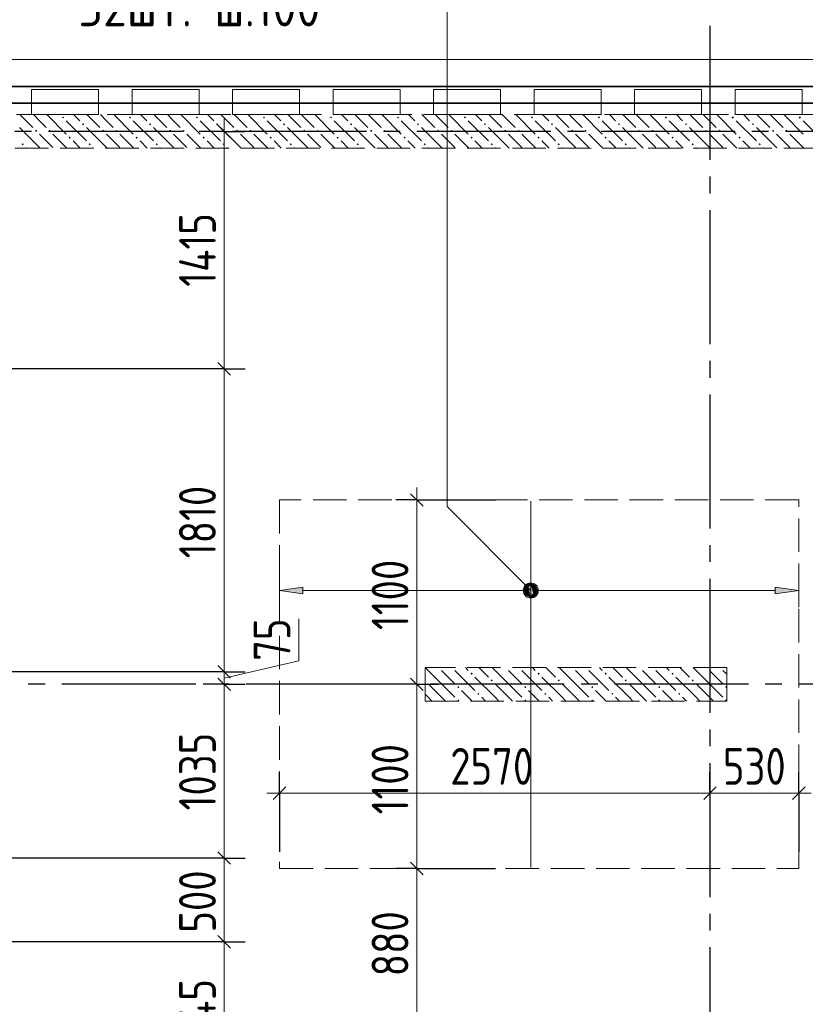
# Model space of a CAD drawing. Header units: millimetres. Extents: x 0 to 36258, y 0 to 42000.
# Tile 9 of 19: x 10503 to 15193, y 32860 to 38737. Entities that reach past the tile are written whole.
import ezdxf

# ---------------------------------------------------------------- set-up
doc = ezdxf.new("R2010")
doc.units = ezdxf.units.MM
doc.linetypes.add('______2', pattern=[270, 200, -70])
doc.linetypes.add('______5', pattern=[1100, 800, -100, 100, -100])
for name, color, linetype, lineweight in [('Standard', 7, 'Continuous', 25), ('ДОП Верх по Х', 7, 'Continuous', 25), ('ЖБ Пилон', 180, 'Continuous', 25), ('Оси', 40, '______5', 18), ('Позиционная метка номер позиции', 7, 'Continuous', 13), ('Примечания', 7, 'Continuous', 25)]:
    doc.layers.add(name, color=color, linetype=linetype, lineweight=lineweight)
doc.layers.add('ЖБ Перекрытие верхний уровень', color=7, linetype='Continuous', lineweight=25, true_color=0xe0e0ff)
doc.layers.add('ЖБ Стена верхний уровень', color=7, linetype='Continuous', lineweight=25, true_color=0x006e00)
doc.styles.add('GOST 2.304-81', font='txt')
doc.styles.add('ISOCPEUR', font='txt')

msp = doc.modelspace()

# ---------------------------------------------------------------- hatches: boundary and pattern name
at = {"layer": 'ДОП Верх по Х', "linetype": 'Continuous', "lineweight": 13, "transparency": 33554687}
msp.add_hatch(color=7, dxfattribs=at).paths.add_polyline_path([(12194, 35310.2), (12054, 35330.2), (12194, 35350.2)], flags=16)
for points in [[(13521.7, 35311.4), (13521.7, 35348.9), (13516.5, 35330.2)], [(13521.7, 35348.9), (13535.2, 35297.9), (13535.2, 35362.4)], [(13521.7, 35348.9), (13521.7, 35311.4), (13535.2, 35297.9)], [(13535.2, 35362.4), (13554, 35292.7), (13554, 35367.7)], [(13535.2, 35362.4), (13535.2, 35297.9), (13554, 35292.7)], [(13554, 35367.7), (13554, 35292.7), (13572.8, 35297.9)], [(13554, 35367.7), (13572.8, 35297.9), (13572.8, 35362.4)], [(13572.8, 35362.4), (13572.8, 35297.9), (13586.3, 35311.4)], [(13572.8, 35362.4), (13586.3, 35311.4), (13586.3, 35348.9)], [(13586.3, 35348.9), (13586.3, 35311.4), (13591.5, 35330.2)], [(15014, 35310.2), (15154, 35330.2), (15014, 35350.2)]]:
    msp.add_hatch(color=7, dxfattribs=at).paths.add_polyline_path(points)
at = {"layer": 'ЖБ Пилон', "linetype": 'Continuous', "lineweight": 18, "transparency": 33554687}
for points in [[(13004.3, 34870), (13001, 34866.6), (12997.6, 34870)], [(13084.3, 34870), (13081, 34866.6), (13077.6, 34870)], [(13404.3, 34870), (13401, 34866.6), (13397.6, 34870)], [(13484.3, 34870), (13481, 34866.6), (13477.6, 34870)], [(13804.3, 34870), (13801, 34866.6), (13797.6, 34870)], [(13884.3, 34870), (13881, 34866.6), (13877.6, 34870)], [(14204.3, 34870), (14201, 34866.6), (14197.6, 34870)], [(14284.3, 34870), (14281, 34866.6), (14277.6, 34870)], [(14604.3, 34870), (14601, 34866.6), (14597.6, 34870)], [(14684.3, 34870), (14681, 34866.6), (14677.6, 34870)], [(12924, 34796.6), (12927.5, 34793.1), (12924, 34789.7)], [(13194.5, 34833.1), (13201, 34839.6), (13207.5, 34833.1), (13201, 34826.6)], [(13314.5, 34793.1), (13321, 34799.6), (13327.5, 34793.1), (13321, 34786.6)], [(13594.5, 34833.1), (13601, 34839.6), (13607.5, 34833.1), (13601, 34826.6)], [(13714.5, 34793.1), (13721, 34799.6), (13727.5, 34793.1), (13721, 34786.6)], [(13994.5, 34833.1), (14001, 34839.6), (14007.5, 34833.1), (14001, 34826.6)], [(14114.5, 34793.1), (14121, 34799.6), (14127.5, 34793.1), (14121, 34786.6)], [(14394.5, 34833.1), (14401, 34839.6), (14407.5, 34833.1), (14401, 34826.6)], [(14514.5, 34793.1), (14521, 34799.6), (14527.5, 34793.1), (14521, 34786.6)], [(13114.5, 34753.1), (13121, 34759.6), (13127.5, 34753.1), (13121, 34746.6)], [(13514.5, 34753.1), (13521, 34759.6), (13527.5, 34753.1), (13521, 34746.6)], [(13914.5, 34753.1), (13921, 34759.6), (13927.5, 34753.1), (13921, 34746.6)], [(14314.5, 34753.1), (14321, 34759.6), (14327.5, 34753.1), (14321, 34746.6)], [(14714.5, 34753.1), (14721, 34759.6), (14724, 34756.6), (14724, 34749.7), (14721, 34746.6)], [(13114.5, 34673.1), (13121, 34679.6), (13127.5, 34673.1), (13124.3, 34670), (13117.6, 34670)], [(13234.5, 34713.1), (13241, 34719.6), (13247.4, 34713.1), (13241, 34706.6)], [(13514.5, 34673.1), (13521, 34679.6), (13527.5, 34673.1), (13524.3, 34670), (13517.6, 34670)], [(13634.5, 34713.1), (13641, 34719.6), (13647.4, 34713.1), (13641, 34706.6)], [(13914.5, 34673.1), (13921, 34679.6), (13927.5, 34673.1), (13924.3, 34670), (13917.6, 34670)], [(14034.5, 34713.1), (14041, 34719.6), (14047.4, 34713.1), (14041, 34706.6)], [(14314.5, 34673.1), (14321, 34679.6), (14327.5, 34673.1), (14324.3, 34670), (14317.6, 34670)], [(14434.5, 34713.1), (14441, 34719.6), (14447.4, 34713.1), (14441, 34706.6)], [(14714.5, 34673.1), (14721, 34679.6), (14724, 34676.6), (14724, 34670), (14717.6, 34670)]]:
    msp.add_hatch(color=7, dxfattribs=at).paths.add_polyline_path(points, flags=16)
at = {"layer": 'ЖБ Стена верхний уровень', "linetype": 'Continuous', "lineweight": 18, "transparency": 33554687}
for points in [[(10754.5, 38153.1), (10760.9, 38159.6), (10767.4, 38153.1), (10760.9, 38146.6)], [(11154.4, 38153.1), (11160.9, 38159.6), (11167.4, 38153.1), (11160.9, 38146.6)], [(11554.4, 38153.1), (11560.9, 38159.6), (11567.4, 38153.1), (11560.9, 38146.6)], [(11954.4, 38153.1), (11960.9, 38159.6), (11967.4, 38153.1), (11960.9, 38146.6)], [(12354.4, 38153.1), (12360.9, 38159.6), (12367.4, 38153.1), (12360.9, 38146.6)], [(12754.4, 38153.1), (12760.9, 38159.6), (12767.4, 38153.1), (12760.9, 38146.6)], [(13154.4, 38153.1), (13160.9, 38159.6), (13167.4, 38153.1), (13160.9, 38146.6)], [(13554.4, 38153.1), (13560.9, 38159.6), (13567.4, 38153.1), (13560.9, 38146.6)], [(13954.4, 38153.1), (13960.9, 38159.6), (13967.4, 38153.1), (13960.9, 38146.6)], [(14354.4, 38153.1), (14360.9, 38159.6), (14367.4, 38153.1), (14360.9, 38146.6)], [(14754.4, 38153.1), (14760.9, 38159.6), (14767.4, 38153.1), (14760.9, 38146.6)], [(15154.4, 38153.1), (15160.9, 38159.6), (15167.4, 38153.1), (15160.9, 38146.6)], [(10874.5, 38113.1), (10881, 38119.6), (10887.5, 38113.1), (10881, 38106.6)], [(11274.5, 38113.1), (11281, 38119.6), (11287.5, 38113.1), (11281, 38106.6)], [(11674.5, 38113.1), (11681, 38119.6), (11687.5, 38113.1), (11681, 38106.6)], [(12074.5, 38113.1), (12081, 38119.6), (12087.5, 38113.1), (12081, 38106.6)], [(12474.5, 38113.1), (12481, 38119.6), (12487.5, 38113.1), (12481, 38106.6)], [(12874.5, 38113.1), (12881, 38119.6), (12887.5, 38113.1), (12881, 38106.6)], [(13274.5, 38113.1), (13281, 38119.6), (13287.5, 38113.1), (13281, 38106.6)], [(13674.5, 38113.1), (13681, 38119.6), (13687.5, 38113.1), (13681, 38106.6)], [(14074.5, 38113.1), (14081, 38119.6), (14087.5, 38113.1), (14081, 38106.6)], [(14474.5, 38113.1), (14481, 38119.6), (14487.5, 38113.1), (14481, 38106.6)], [(14874.5, 38113.1), (14881, 38119.6), (14887.5, 38113.1), (14881, 38106.6)], [(10594.5, 38073.1), (10601, 38079.6), (10607.5, 38073.1), (10601, 38066.6)], [(10674.5, 38073.1), (10681, 38079.6), (10687.5, 38073.1), (10681, 38066.6)], [(10794.5, 38033.1), (10801, 38039.6), (10807.5, 38033.1), (10801, 38026.6)], [(10994.5, 38073.1), (11001, 38079.6), (11007.5, 38073.1), (11001, 38066.6)], [(11074.5, 38073.1), (11081, 38079.6), (11087.5, 38073.1), (11081, 38066.6)], [(11194.5, 38033.1), (11201, 38039.6), (11207.5, 38033.1), (11201, 38026.6)], [(11394.5, 38073.1), (11401, 38079.6), (11407.5, 38073.1), (11401, 38066.6)], [(11474.5, 38073.1), (11481, 38079.6), (11487.5, 38073.1), (11481, 38066.6)], [(11594.5, 38033.1), (11601, 38039.6), (11607.5, 38033.1), (11601, 38026.6)], [(11794.5, 38073.1), (11801, 38079.6), (11807.5, 38073.1), (11801, 38066.6)], [(11874.5, 38073.1), (11881, 38079.6), (11887.5, 38073.1), (11881, 38066.6)], [(11994.5, 38033.1), (12001, 38039.6), (12007.5, 38033.1), (12001, 38026.6)], [(12194.5, 38073.1), (12201, 38079.6), (12207.5, 38073.1), (12201, 38066.6)], [(12274.5, 38073.1), (12281, 38079.6), (12287.5, 38073.1), (12281, 38066.6)], [(12394.5, 38033.1), (12401, 38039.6), (12407.5, 38033.1), (12401, 38026.6)], [(12594.5, 38073.1), (12601, 38079.6), (12607.5, 38073.1), (12601, 38066.6)], [(12674.5, 38073.1), (12681, 38079.6), (12687.5, 38073.1), (12681, 38066.6)], [(12794.5, 38033.1), (12801, 38039.6), (12807.5, 38033.1), (12801, 38026.6)], [(12994.5, 38073.1), (13001, 38079.6), (13007.5, 38073.1), (13001, 38066.6)], [(13074.5, 38073.1), (13081, 38079.6), (13087.5, 38073.1), (13081, 38066.6)], [(13194.5, 38033.1), (13201, 38039.6), (13207.5, 38033.1), (13201, 38026.6)], [(13394.5, 38073.1), (13401, 38079.6), (13407.5, 38073.1), (13401, 38066.6)], [(13474.5, 38073.1), (13481, 38079.6), (13487.5, 38073.1), (13481, 38066.6)], [(13594.5, 38033.1), (13601, 38039.6), (13607.5, 38033.1), (13601, 38026.6)], [(13794.5, 38073.1), (13801, 38079.6), (13807.5, 38073.1), (13801, 38066.6)], [(13874.5, 38073.1), (13881, 38079.6), (13887.5, 38073.1), (13881, 38066.6)], [(13994.5, 38033.1), (14001, 38039.6), (14007.5, 38033.1), (14001, 38026.6)], [(14194.5, 38073.1), (14201, 38079.6), (14207.5, 38073.1), (14201, 38066.6)], [(14274.5, 38073.1), (14281, 38079.6), (14287.5, 38073.1), (14281, 38066.6)], [(14394.5, 38033.1), (14401, 38039.6), (14407.5, 38033.1), (14401, 38026.6)], [(14594.5, 38073.1), (14601, 38079.6), (14607.5, 38073.1), (14601, 38066.6)], [(14674.5, 38073.1), (14681, 38079.6), (14687.5, 38073.1), (14681, 38066.6)], [(14794.5, 38033.1), (14801, 38039.6), (14807.5, 38033.1), (14801, 38026.6)], [(14994.5, 38073.1), (15001, 38079.6), (15007.5, 38073.1), (15001, 38066.6)], [(15074.5, 38073.1), (15081, 38079.6), (15087.5, 38073.1), (15081, 38066.6)], [(10514.5, 37993.1), (10521, 37999.6), (10527.5, 37993.1), (10521, 37986.6)], [(10914.5, 37993.1), (10921, 37999.6), (10927.5, 37993.1), (10921, 37986.6)], [(11314.5, 37993.1), (11321, 37999.6), (11327.5, 37993.1), (11321, 37986.6)], [(11714.5, 37993.1), (11721, 37999.6), (11727.5, 37993.1), (11721, 37986.6)], [(12114.5, 37993.1), (12121, 37999.6), (12127.5, 37993.1), (12121, 37986.6)], [(12514.5, 37993.1), (12521, 37999.6), (12527.5, 37993.1), (12521, 37986.6)], [(12914.5, 37993.1), (12921, 37999.6), (12927.5, 37993.1), (12921, 37986.6)], [(13314.5, 37993.1), (13321, 37999.6), (13327.5, 37993.1), (13321, 37986.6)], [(13714.5, 37993.1), (13721, 37999.6), (13727.5, 37993.1), (13721, 37986.6)], [(14114.5, 37993.1), (14121, 37999.6), (14127.5, 37993.1), (14121, 37986.6)], [(14514.5, 37993.1), (14521, 37999.6), (14527.5, 37993.1), (14521, 37986.6)], [(14914.5, 37993.1), (14921, 37999.6), (14927.5, 37993.1), (14921, 37986.6)]]:
    msp.add_hatch(color=7, dxfattribs=at).paths.add_polyline_path(points, flags=16)
at = {"layer": 'Позиционная метка номер позиции', "linetype": 'Continuous', "lineweight": 13, "transparency": 33554687}
for points in [[(13522.2, 35298.4), (13565.4, 35373.5), (13510.7, 35318.7)], [(13510.7, 35318.7), (13565.4, 35373.5), (13542.5, 35373.5)], [(13510.7, 35318.7), (13542.5, 35373.5), (13510.7, 35341.7)], [(13510.7, 35341.7), (13542.5, 35373.5), (13522.2, 35362)], [(13522.2, 35298.4), (13585.8, 35362), (13565.4, 35373.5)], [(13542.5, 35286.9), (13585.8, 35362), (13522.2, 35298.4)], [(13542.5, 35286.9), (13597.3, 35341.7), (13585.8, 35362)], [(13565.4, 35286.9), (13597.3, 35341.7), (13542.5, 35286.9)], [(13565.4, 35286.9), (13597.3, 35318.7), (13597.3, 35341.7)], [(13597.3, 35318.7), (13565.4, 35286.9), (13585.8, 35298.4)]]:
    msp.add_hatch(color=7, dxfattribs=at).paths.add_polyline_path(points)

# ---------------------------------------------------------------- linework, layer by layer
at = {"layer": 'Standard', "color": 7, "linetype": 'Continuous', "lineweight": 13, "transparency": 33554687}
for p, q in [((11724, 38070), (11724, 38145)), ((11724, 36653), (11724, 38070)), ((11724, 34845), (11724, 36653)), ((12874, 35870), (12874, 35945)), ((12874, 34770), (12874, 35870)), ((12169.1, 34909.8), (12169.1, 35160)), ((11724, 34807.5), (12169.1, 34909.8)), ((11724, 34770), (11724, 34845)), ((11724, 33733), (11724, 34770)), ((12874, 33670), (12874, 34770)), ((12054, 34120), (11979, 34120)), ((14624, 34120), (12054, 34120)), ((15154, 34120), (14624, 34120)), ((15154, 34120), (15229, 34120)), ((11724, 33233), (11724, 33733)), ((12874, 32790), (12874, 33670)), ((11724, 32387), (11724, 33233))]:
    msp.add_line(p, q, dxfattribs=at)
at = {"layer": 'Standard', "color": 7, "linetype": 'Continuous', "lineweight": 25, "transparency": 33554687}
for p, q in [((11761.5, 38032.5), (11686.5, 38107.5)), ((11761.5, 36615.5), (11686.5, 36690.5)), ((12911.5, 35832.5), (12836.5, 35907.5)), ((11761.5, 34807.5), (11686.5, 34882.5)), ((11761.5, 34732.5), (11686.5, 34807.5)), ((12911.5, 34732.5), (12836.5, 34807.5)), ((12091.5, 34157.5), (12016.5, 34082.5)), ((14661.5, 34157.5), (14586.5, 34082.5)), ((15191.5, 34157.5), (15116.5, 34082.5)), ((11761.5, 33695.5), (11686.5, 33770.5)), ((12911.5, 33632.5), (12836.5, 33707.5)), ((11761.5, 33195.5), (11686.5, 33270.5))]:
    msp.add_line(p, q, dxfattribs=at)
at = {"layer": 'Standard', "color": 251, "linetype": 'Continuous', "lineweight": -3, "true_color": 0x656565, "transparency": 33554687}
for p, q in [((11724, 38070), (11599, 38070)), ((11724, 38070), (11849, 38070)), ((11724, 38070), (11724, 38070)), ((11724, 36653), (11599, 36653)), ((11724, 36653), (11849, 36653)), ((12874, 35870), (12749, 35870)), ((12874, 35870), (12999, 35870)), ((12874, 35870), (13344, 35870)), ((11724, 34845), (11599, 34845)), ((11724, 34845), (11849, 34845)), ((11724, 34770), (11599, 34770)), ((11724, 34770), (11849, 34770)), ((11724, 34770), (11724, 34770)), ((12874, 34770), (12749, 34770)), ((12874, 34770), (12999, 34770)), ((12054, 34120), (12054, 34245)), ((14624, 34120), (14624, 34245)), ((15154, 34120), (15154, 34245)), ((12054, 34120), (12054, 33995)), ((12054, 34120), (12054, 33770)), ((14624, 34120), (14624, 33995)), ((14624, 34120), (14624, 33832.3)), ((15154, 34120), (15154, 33995)), ((15154, 34120), (15154, 33770)), ((11724, 33733), (11599, 33733)), ((11724, 33733), (11849, 33733)), ((12874, 33670), (12749, 33670)), ((12874, 33670), (12999, 33670)), ((12874, 33670), (13344, 33670)), ((11724, 33233), (11599, 33233)), ((11724, 33233), (11849, 33233))]:
    msp.add_line(p, q, dxfattribs=at)
at = {"layer": 'Standard', "color": 254, "linetype": 'Continuous', "lineweight": 35, "true_color": 0xc4c4ff, "transparency": 33554687}
for points in [[(7874, 16762), (22093.7, 16762), (22093.7, 38338), (7874, 38338), (7874, 16762)], [(7974, 16862), (21993.7, 16862), (21993.7, 38238), (7974, 38238), (7974, 16862)]]:
    msp.add_lwpolyline(points, dxfattribs=at)
at = {"layer": 'Standard', "color": 251, "linetype": 'Continuous', "lineweight": -3, "true_color": 0x656565, "transparency": 33554687}
for points in [[(11724, 36653), (11707, 36653), (11707, 36653), (9524, 36653)], [(11724, 34845), (11707, 34845), (11707, 34845), (11707, 34845), (11707, 34845), (8974, 34845)], [(12874, 34770), (12857, 34770), (12857, 34770), (12572.3, 34770)], [(11724, 33733), (11707, 33733), (11707, 33733), (11707, 33733), (11707, 33733), (11707, 33733), (11707, 33733), (9524, 33733)], [(11724, 33233), (11707, 33233), (11707, 33233), (11707, 33233), (11707, 33233), (11707, 33233), (11707, 33233), (11707, 33233), (11707, 33233), (8974, 33233)]]:
    msp.add_lwpolyline(points, dxfattribs=at)
at = {"layer": 'ДОП Верх по Х', "color": 7, "linetype": 'Continuous', "lineweight": 18, "transparency": 33554687}
msp.add_line((13554, 33676), (13554, 35864), dxfattribs=at)
at = {"layer": 'ДОП Верх по Х', "color": 251, "linetype": 'Continuous', "lineweight": 13, "true_color": 0x494949, "transparency": 33554687}
for p, q in [((12054, 35330.2), (12054, 35430.2)), ((15154, 35330.2), (15154, 35430.2)), ((12054, 35330.2), (12194, 35350.2)), ((12194, 35310.2), (12054, 35330.2)), ((12054, 35330.2), (12054, 35230.2)), ((12054, 35330.2), (12054, 35330.2)), ((12194, 35350.2), (12194, 35310.2)), ((12194, 35330.2), (13524, 35330.2)), ((13554, 35367.7), (13554, 35367.7)), ((13584, 35330.2), (15014, 35330.2)), ((15154, 35330.2), (15014, 35350.2)), ((15014, 35350.2), (15014, 35310.2)), ((15014, 35310.2), (15154, 35330.2)), ((15154, 35330.2), (15154, 35230.2)), ((15154, 35330.2), (15154, 35330.2)), ((13554, 35292.7), (13554, 35292.7))]:
    msp.add_line(p, q, dxfattribs=at)
msp.add_circle((13554, 35330.2), 37.5, dxfattribs=at)
at = {"layer": 'ЖБ Перекрытие верхний уровень', "color": 7, "linetype": 'Continuous', "lineweight": 18, "transparency": 33554687}
for p, q in [((22354, 38500), (7394, 38500)), ((10574, 38320), (10974, 38320)), ((10574, 38170), (10574, 38320)), ((10974, 38320), (10974, 38170)), ((11174, 38170), (11174, 38320)), ((11174, 38320), (11574, 38320)), ((11574, 38320), (11574, 38170)), ((11774, 38320), (12174, 38320)), ((11774, 38170), (11774, 38320)), ((12174, 38320), (12174, 38170)), ((12374, 38170), (12374, 38320)), ((12374, 38320), (12774, 38320)), ((12774, 38320), (12774, 38170)), ((12974, 38320), (13374, 38320)), ((12974, 38170), (12974, 38320)), ((13374, 38320), (13374, 38170)), ((13574, 38170), (13574, 38320)), ((13574, 38320), (13974, 38320)), ((13974, 38320), (13974, 38170)), ((14174, 38320), (14574, 38320)), ((14174, 38170), (14174, 38320)), ((14574, 38320), (14574, 38170)), ((14774, 38170), (14774, 38320)), ((14774, 38320), (15174, 38320)), ((15174, 38320), (15174, 38170)), ((10974, 38170), (10574, 38170)), ((11574, 38170), (11174, 38170)), ((12174, 38170), (11774, 38170)), ((12774, 38170), (12374, 38170)), ((13374, 38170), (12974, 38170)), ((13974, 38170), (13574, 38170)), ((14574, 38170), (14174, 38170)), ((15174, 38170), (14774, 38170))]:
    msp.add_line(p, q, dxfattribs=at)
at = {"layer": 'ЖБ Пилон', "color": 253, "linetype": '______2', "lineweight": 13, "true_color": 0xa0a0a0, "transparency": 33554687}
for p, q in [((14724, 34870), (12924, 34870)), ((12924, 34870), (12924, 34670)), ((14724, 34670), (14724, 34870)), ((12924, 34670), (14724, 34670))]:
    msp.add_line(p, q, dxfattribs=at)
at = {"layer": 'ЖБ Пилон', "color": 9, "linetype": 'Continuous', "lineweight": 18, "true_color": 0xc7c7c7, "transparency": 33554687}
for p, q in [((13021, 34773.1), (12924.1, 34870)), ((13021, 34853.1), (13101, 34773.1)), ((13101, 34853.1), (13221, 34733.1)), ((13164.1, 34870), (13181, 34853.1)), ((13244.1, 34870), (13301, 34813.1)), ((13421, 34773.1), (13324.1, 34870)), ((13421, 34853.1), (13501, 34773.1)), ((13501, 34853.1), (13621, 34733.1)), ((13564.1, 34870), (13581, 34853.1)), ((13644.1, 34870), (13701, 34813.1)), ((13821, 34773.1), (13724.1, 34870)), ((13821, 34853.1), (13901, 34773.1)), ((13901, 34853.1), (14021, 34733.1)), ((13964.1, 34870), (13981, 34853.1)), ((14044.1, 34870), (14101, 34813.1)), ((14221, 34773.1), (14124.1, 34870)), ((14221, 34853.1), (14301, 34773.1)), ((14301, 34853.1), (14421, 34733.1)), ((14364.1, 34870), (14381, 34853.1)), ((14444.1, 34870), (14501, 34813.1)), ((14621, 34773.1), (14524.1, 34870)), ((14621, 34853.1), (14701, 34773.1)), ((14701, 34853.1), (14724, 34830.1)), ((13341, 34693.1), (13221, 34813.1)), ((13741, 34693.1), (13621, 34813.1)), ((14141, 34693.1), (14021, 34813.1)), ((14541, 34693.1), (14421, 34813.1)), ((12941, 34773.1), (13021, 34693.1)), ((13021, 34773.1), (13101, 34693.1)), ((13181, 34693.1), (13141, 34733.1)), ((13341, 34773.1), (13421, 34693.1)), ((13421, 34773.1), (13501, 34693.1)), ((13581, 34693.1), (13541, 34733.1)), ((13741, 34773.1), (13821, 34693.1)), ((13821, 34773.1), (13901, 34693.1)), ((13981, 34693.1), (13941, 34733.1)), ((14141, 34773.1), (14221, 34693.1)), ((14221, 34773.1), (14301, 34693.1)), ((14381, 34693.1), (14341, 34733.1)), ((14541, 34773.1), (14621, 34693.1)), ((14621, 34773.1), (14701, 34693.1)), ((12941, 34693.1), (12924, 34710.1)), ((12941, 34693.1), (12964.1, 34670)), ((13021, 34693.1), (13044.1, 34670)), ((13204.1, 34670), (13181, 34693.1)), ((13260.9, 34693.1), (13284.1, 34670)), ((13341, 34693.1), (13364.1, 34670)), ((13421, 34693.1), (13444.1, 34670)), ((13604.1, 34670), (13581, 34693.1)), ((13660.9, 34693.1), (13684.1, 34670)), ((13741, 34693.1), (13764.1, 34670)), ((13821, 34693.1), (13844.1, 34670)), ((14004.1, 34670), (13981, 34693.1)), ((14060.9, 34693.1), (14084.1, 34670)), ((14141, 34693.1), (14164.1, 34670)), ((14221, 34693.1), (14244.1, 34670)), ((14404.1, 34670), (14381, 34693.1)), ((14460.9, 34693.1), (14484.1, 34670)), ((14541, 34693.1), (14564.1, 34670)), ((14621, 34693.1), (14644.1, 34670))]:
    msp.add_line(p, q, dxfattribs=at)
at = {"layer": 'ЖБ Стена верхний уровень', "color": 251, "linetype": '______2', "lineweight": 13, "true_color": 0x656565, "transparency": 33554687}
for p, q in [((22024, 38170), (9124, 38170)), ((9124, 37970), (21824, 37970))]:
    msp.add_line(p, q, dxfattribs=at)
at = {"layer": 'ЖБ Стена верхний уровень', "color": 9, "linetype": 'Continuous', "lineweight": 18, "true_color": 0xc7c7c7, "transparency": 33554687}
for p, q in [((10504.1, 38170), (10581, 38093.1)), ((10621, 38133.1), (10584.1, 38170)), ((10664.1, 38170), (10781, 38053.1)), ((10824.1, 38170), (10860.9, 38133.1)), ((10904.1, 38170), (10981, 38093.1)), ((11021, 38133.1), (10984.1, 38170)), ((11064.1, 38170), (11181, 38053.1)), ((11224.1, 38170), (11260.9, 38133.1)), ((11304.1, 38170), (11381, 38093.1)), ((11421, 38133.1), (11384.1, 38170)), ((11464.1, 38170), (11581, 38053.1)), ((11624.1, 38170), (11660.9, 38133.1)), ((11704.1, 38170), (11781, 38093.1)), ((11821, 38133.1), (11784.1, 38170)), ((11864.1, 38170), (11981, 38053.1)), ((12024.1, 38170), (12060.9, 38133.1)), ((12104.1, 38170), (12181, 38093.1)), ((12221, 38133.1), (12184.1, 38170)), ((12264.1, 38170), (12381, 38053.1)), ((12424.1, 38170), (12460.9, 38133.1)), ((12504.1, 38170), (12581, 38093.1)), ((12621, 38133.1), (12584.1, 38170)), ((12664.1, 38170), (12781, 38053.1)), ((12824.1, 38170), (12860.9, 38133.1)), ((12904.1, 38170), (12981, 38093.1)), ((13021, 38133.1), (12984.1, 38170)), ((13064.1, 38170), (13181, 38053.1)), ((13224.1, 38170), (13260.9, 38133.1)), ((13304.1, 38170), (13381, 38093.1)), ((13421, 38133.1), (13384.1, 38170)), ((13464.1, 38170), (13581, 38053.1)), ((13624.1, 38170), (13660.9, 38133.1)), ((13704.1, 38170), (13781, 38093.1)), ((13821, 38133.1), (13784.1, 38170)), ((13864.1, 38170), (13981, 38053.1)), ((14024.1, 38170), (14060.9, 38133.1)), ((14104.1, 38170), (14181, 38093.1)), ((14221, 38133.1), (14184.1, 38170)), ((14264.1, 38170), (14381, 38053.1)), ((14424.1, 38170), (14460.9, 38133.1)), ((14504.1, 38170), (14581, 38093.1)), ((14621, 38133.1), (14584.1, 38170)), ((14664.1, 38170), (14781, 38053.1)), ((14824.1, 38170), (14860.9, 38133.1)), ((14904.1, 38170), (14981, 38093.1)), ((15021, 38133.1), (14984.1, 38170)), ((15064.1, 38170), (15181, 38053.1)), ((10621, 37973.1), (10501, 38093.1)), ((10660.9, 38093.1), (10621, 38133.1)), ((10781, 38133.1), (10901, 38013.1)), ((11021, 37973.1), (10901, 38093.1)), ((11060.9, 38093.1), (11021, 38133.1)), ((11181, 38133.1), (11301, 38013.1)), ((11421, 37973.1), (11301, 38093.1)), ((11460.9, 38093.1), (11421, 38133.1)), ((11581, 38133.1), (11701, 38013.1)), ((11821, 37973.1), (11701, 38093.1)), ((11860.9, 38093.1), (11821, 38133.1)), ((11981, 38133.1), (12101, 38013.1)), ((12221, 37973.1), (12101, 38093.1)), ((12260.9, 38093.1), (12221, 38133.1)), ((12381, 38133.1), (12501, 38013.1)), ((12621, 37973.1), (12501, 38093.1)), ((12660.9, 38093.1), (12621, 38133.1)), ((12781, 38133.1), (12901, 38013.1)), ((13021, 37973.1), (12901, 38093.1)), ((13060.9, 38093.1), (13021, 38133.1)), ((13181, 38133.1), (13301, 38013.1)), ((13421, 37973.1), (13301, 38093.1)), ((13460.9, 38093.1), (13421, 38133.1)), ((13581, 38133.1), (13701, 38013.1)), ((13821, 37973.1), (13701, 38093.1)), ((13860.9, 38093.1), (13821, 38133.1)), ((13981, 38133.1), (14101, 38013.1)), ((14221, 37973.1), (14101, 38093.1)), ((14260.9, 38093.1), (14221, 38133.1)), ((14381, 38133.1), (14501, 38013.1)), ((14621, 37973.1), (14501, 38093.1)), ((14660.9, 38093.1), (14621, 38133.1)), ((14781, 38133.1), (14901, 38013.1)), ((15021, 37973.1), (14901, 38093.1)), ((15060.9, 38093.1), (15021, 38133.1)), ((15181, 38133.1), (15301, 38013.1)), ((10621, 38053.1), (10701, 37973.1)), ((10701, 38053.1), (10784.1, 37970)), ((11021, 38053.1), (11101, 37973.1)), ((11101, 38053.1), (11184.1, 37970)), ((11421, 38053.1), (11501, 37973.1)), ((11501, 38053.1), (11584.1, 37970)), ((11821, 38053.1), (11901, 37973.1)), ((11901, 38053.1), (11984.1, 37970)), ((12221, 38053.1), (12301, 37973.1)), ((12301, 38053.1), (12384.1, 37970)), ((12621, 38053.1), (12701, 37973.1)), ((12701, 38053.1), (12784.1, 37970)), ((13021, 38053.1), (13101, 37973.1)), ((13101, 38053.1), (13184.1, 37970)), ((13421, 38053.1), (13501, 37973.1)), ((13501, 38053.1), (13584.1, 37970)), ((13821, 38053.1), (13901, 37973.1)), ((13901, 38053.1), (13984.1, 37970)), ((14221, 38053.1), (14301, 37973.1)), ((14301, 38053.1), (14384.1, 37970)), ((14621, 38053.1), (14701, 37973.1)), ((14701, 38053.1), (14784.1, 37970)), ((15021, 38053.1), (15101, 37973.1)), ((15101, 38053.1), (15184.1, 37970)), ((10541, 37973.1), (10544.1, 37970)), ((10621, 37973.1), (10624.1, 37970)), ((10864.1, 37970), (10821, 38013.1)), ((10941, 37973.1), (10944.1, 37970)), ((11021, 37973.1), (11024.1, 37970)), ((11264.1, 37970), (11221, 38013.1)), ((11341, 37973.1), (11344.1, 37970)), ((11421, 37973.1), (11424.1, 37970)), ((11664.1, 37970), (11621, 38013.1)), ((11741, 37973.1), (11744.1, 37970)), ((11821, 37973.1), (11824.1, 37970)), ((12064.1, 37970), (12021, 38013.1)), ((12141, 37973.1), (12144.1, 37970)), ((12221, 37973.1), (12224.1, 37970)), ((12464.1, 37970), (12421, 38013.1)), ((12541, 37973.1), (12544.1, 37970)), ((12621, 37973.1), (12624.1, 37970)), ((12864.1, 37970), (12821, 38013.1)), ((12941, 37973.1), (12944.1, 37970)), ((13021, 37973.1), (13024.1, 37970)), ((13264.1, 37970), (13221, 38013.1)), ((13341, 37973.1), (13344.1, 37970)), ((13421, 37973.1), (13424.1, 37970)), ((13664.1, 37970), (13621, 38013.1)), ((13741, 37973.1), (13744.1, 37970)), ((13821, 37973.1), (13824.1, 37970)), ((14064.1, 37970), (14021, 38013.1)), ((14141, 37973.1), (14144.1, 37970)), ((14221, 37973.1), (14224.1, 37970)), ((14464.1, 37970), (14421, 38013.1)), ((14541, 37973.1), (14544.1, 37970)), ((14621, 37973.1), (14624.1, 37970)), ((14864.1, 37970), (14821, 38013.1)), ((14941, 37973.1), (14944.1, 37970)), ((15021, 37973.1), (15024.1, 37970))]:
    msp.add_line(p, q, dxfattribs=at)
at = {"layer": 'Оси', "color": 8, "linetype": '______5', "lineweight": -3, "transparency": 33554687}
for p, q in [((14624, 38700), (14624, 14930)), ((23574, 38070), (3600, 38070)), ((22554, 34770), (3600, 34770))]:
    msp.add_line(p, q, dxfattribs=at)
at = {"layer": 'Позиционная метка номер позиции', "color": 7, "linetype": 'Continuous', "lineweight": 13, "transparency": 33554687}
for p, q in [((13522.2, 35362), (13522.2, 35362)), ((13585.8, 35362), (13585.8, 35362)), ((13522.2, 35298.4), (13522.2, 35298.4)), ((13585.8, 35298.4), (13585.8, 35298.4))]:
    msp.add_line(p, q, dxfattribs=at)
msp.add_lwpolyline([(13554, 35330.2), (13054, 35830.2), (13054, 39020), (10554, 39020)], dxfattribs=at)
msp.add_circle((13554, 35330.2), 45, dxfattribs=at)
at = {"layer": 'Примечания', "color": 7, "linetype": '______2', "lineweight": 18, "transparency": 33554687}
for p, q in [((15154, 35870), (12054, 35870)), ((12054, 35870), (12054, 33670)), ((15154, 33670), (15154, 35870)), ((12054, 33670), (15154, 33670))]:
    msp.add_line(p, q, dxfattribs=at)

# ---------------------------------------------------------------- texts
at = {"layer": 'Standard', "color": 7, "linetype": 'Continuous', "lineweight": 25, "transparency": 33554687, "char_height": 220, "attachment_point": 7, "rotation": 90, "style": 'GOST 2.304-81'}
for s, insert, width in [('1415', (11674, 37142.6), 563.278), ('1810', (11674, 35522.2), 578.848), ('1100', (12824, 35093.2), 578.848), ('75', (12119.1, 34909.8), 375.735), ('1035', (11674, 34017), 594.589), ('1100', (12824, 33993.2), 578.848), ('500', (11674, 33287.5), 516.396), ('880', (12824, 33026.7), 531.973), ('845', (11674, 32614.6), 516.396)]:
    msp.add_mtext(s, dxfattribs=dict(at, insert=insert, width=width))
at = {"layer": 'Standard', "color": 7, "linetype": 'Continuous', "lineweight": 25, "transparency": 33554687, "char_height": 220, "attachment_point": 7, "style": 'GOST 2.304-81'}
for s, insert, width in [('2570', (13073.2, 34170), 657.046), ('530', (14701.3, 34170), 500.82)]:
    msp.add_mtext(s, dxfattribs=dict(at, insert=insert, width=width))
at = {"layer": 'ДОП Верх по Х', "color": 7, "linetype": 'Continuous', "lineweight": 13, "transparency": 33554687, "insert": (10853, 38697.3), "char_height": 220, "width": 1819.9, "attachment_point": 7, "style": 'ISOCPEUR'}
msp.add_mtext('\\W0.95;32шт. ш.100 ', dxfattribs=at)

doc.saveas('drawing.dxf')
